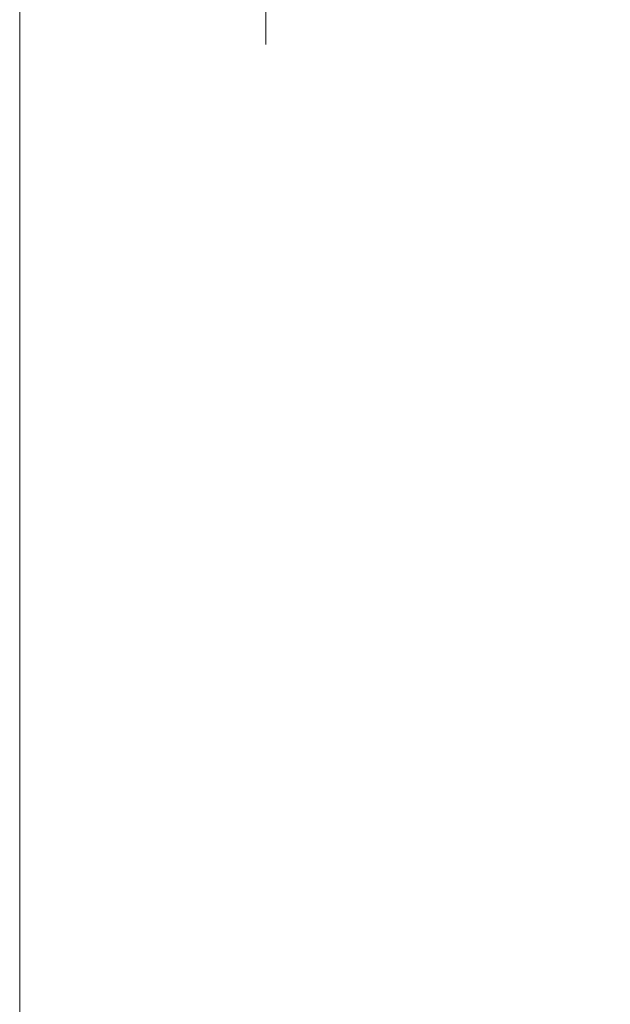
# Model space of a CAD drawing. Header units: millimetres. Extents: x 144573 to 336993, y 74252 to 247042.
# Tile 88 of 256: x 146721 to 146733, y 190603 to 190623. Entities that reach past the tile are written whole.
import ezdxf

# ---------------------------------------------------------------- set-up
doc = ezdxf.new("R2010")
doc.units = ezdxf.units.MM
doc.linetypes.add('ČÁRKOVANÁ', pattern=[19.049999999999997, 12.7, -6.35])
doc.layers.add('FASÁDA DETAILNÍ', color=255, linetype='Continuous', lineweight=0)

msp = doc.modelspace()

# ---------------------------------------------------------------- linework, layer by layer
at = {"layer": 'FASÁDA DETAILNÍ'}
msp.add_lwpolyline([(173301.4800355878, 174615.2586091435), (146721.4800355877, 174615.2586091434), (146721.4800355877, 198295.2586091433), (173301.4800355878, 198295.2586091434)], close=True, dxfattribs=at)
at = {"layer": 'FASÁDA DETAILNÍ', "linetype": 'ČÁRKOVANÁ', "ltscale": 5}
msp.add_lwpolyline([(173296.4800355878, 174620.2586091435), (146726.4800355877, 174620.2586091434), (146726.4800355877, 198290.2586091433), (173296.4800355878, 198290.2586091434)], close=True, dxfattribs=at)

doc.saveas('drawing.dxf')
